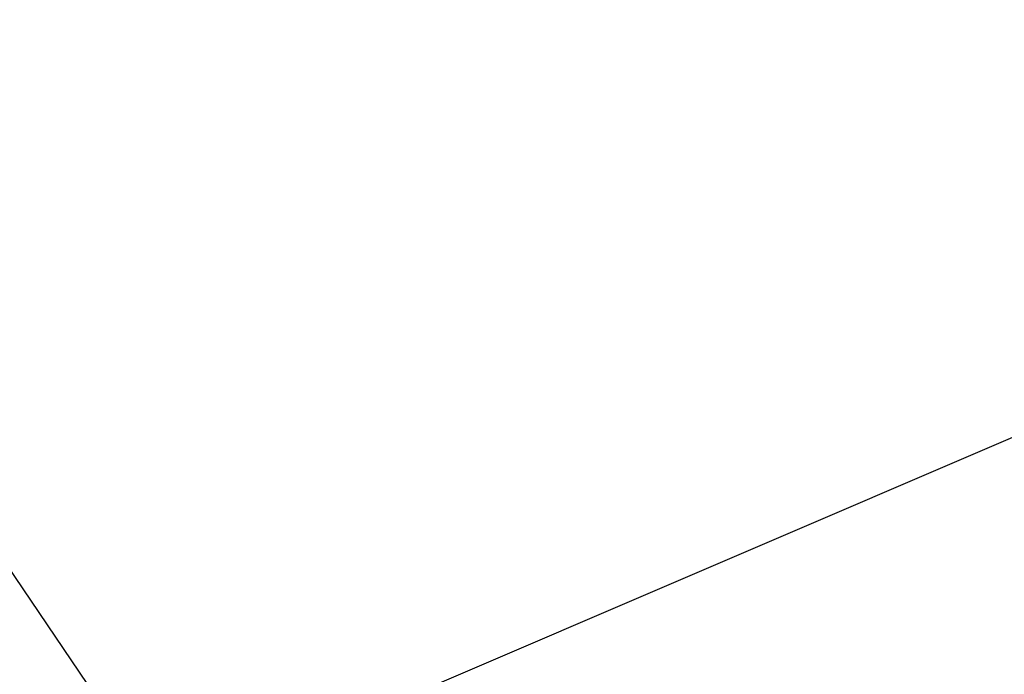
# Model space of a CAD drawing. Extents: x 185 to 449, y -73 to 113.
# Tile 157 of 256: x 298.585 to 298.791, y -10.863 to -10.726. Entities that reach past the tile are written whole.
import ezdxf

# ---------------------------------------------------------------- set-up
doc = ezdxf.new("R2010")
doc.units = 0
doc.header["$LTSCALE"] = 25.4
doc.layers.get('0').update_dxf_attribs({"color": 13, "linetype": 'CONTINUOUS'})

# ---------------------------------------------------------------- blocks, each defined once
blk = doc.blocks.new('GRUPUJ_1')
at = {"color": 7}
mesh = blk.add_polyface(dxfattribs=at)
corners = [(112.66513, 64.98331, 215.37367), (115.47758, 62.84202, 213.10542), (114.19846, 62.04176, 215.37367), (114.05368, 65.57362, 213.10542)]
mesh.append_faces([[corners[k] for k in face] for face in [(0, 1, 2), (1, 0, 3)]], dxfattribs={"vtx0": -1, "color": 7})
at = {"color": 8}
mesh = blk.add_polyface(dxfattribs=at)
corners = [(112.02893, 63.12437, 179.92887), (112.96036, 61.45703, 150.92887), (114.02982, 59.87471, 179.92887)]
mesh.append_faces([[corners[k] for k in face] for face in [(0, 1, 2)]], dxfattribs={"color": 8})
at = {"color": 7}
mesh = blk.add_polyface(dxfattribs=at)
corners = [(115.46427, 62.04403, 183.97825), (83.20991, 43.90517, 182.97965), (115.59392, 61.80953, 182.97825), (82.91849, 44.05103, 183.97947)]
mesh.append_faces([[corners[k] for k in face] for face in [(0, 1, 2), (1, 0, 3)]], dxfattribs={"vtx0": -1, "color": 7})
mesh = blk.add_polyface(dxfattribs=at)
corners = [(115.59392, 61.80953, 182.97825), (83.24294, 44.22881, 181.97947), (115.46427, 62.04403, 181.97825), (83.20991, 43.90517, 182.97965)]
mesh.append_faces([[corners[k] for k in face] for face in [(0, 1, 2), (1, 0, 3)]], dxfattribs={"vtx0": -1, "color": 7})
mesh = blk.add_polyface(dxfattribs=at)
corners = [(114.19846, 62.04176, 215.37367), (113.63924, 58.43043, 219.08418), (111.82835, 61.0259, 219.08418)]
mesh.append_faces([[corners[k] for k in face] for face in [(0, 1, 2)]], dxfattribs={"color": 7})
mesh = blk.add_polyface(dxfattribs=at)
corners = [(114.19846, 62.04176, 215.37367), (116.17308, 59.37629, 215.37367), (113.63924, 58.43043, 219.08418)]
mesh.append_faces([[corners[k] for k in face] for face in [(0, 1, 2)]], dxfattribs={"color": 7})
at = {"color": 8}
mesh = blk.add_polyface(dxfattribs=at)
corners = [(113.81188, 61.98135, 149.92887), (114.43182, 60.17204, 150.06285), (113.38612, 61.71919, 150.06285), (114.83382, 60.46934, 149.92887)]
mesh.append_faces([[corners[k] for k in face] for face in [(0, 1, 2), (1, 0, 3)]], dxfattribs={"vtx0": -1, "color": 8})

msp = doc.modelspace()

# ---------------------------------------------------------------- block references
at = {"color": 0}
msp.add_blockref('GRUPUJ_1', (184.74878, -72.78877, 118.26095), dxfattribs=at)

doc.saveas('drawing.dxf')
